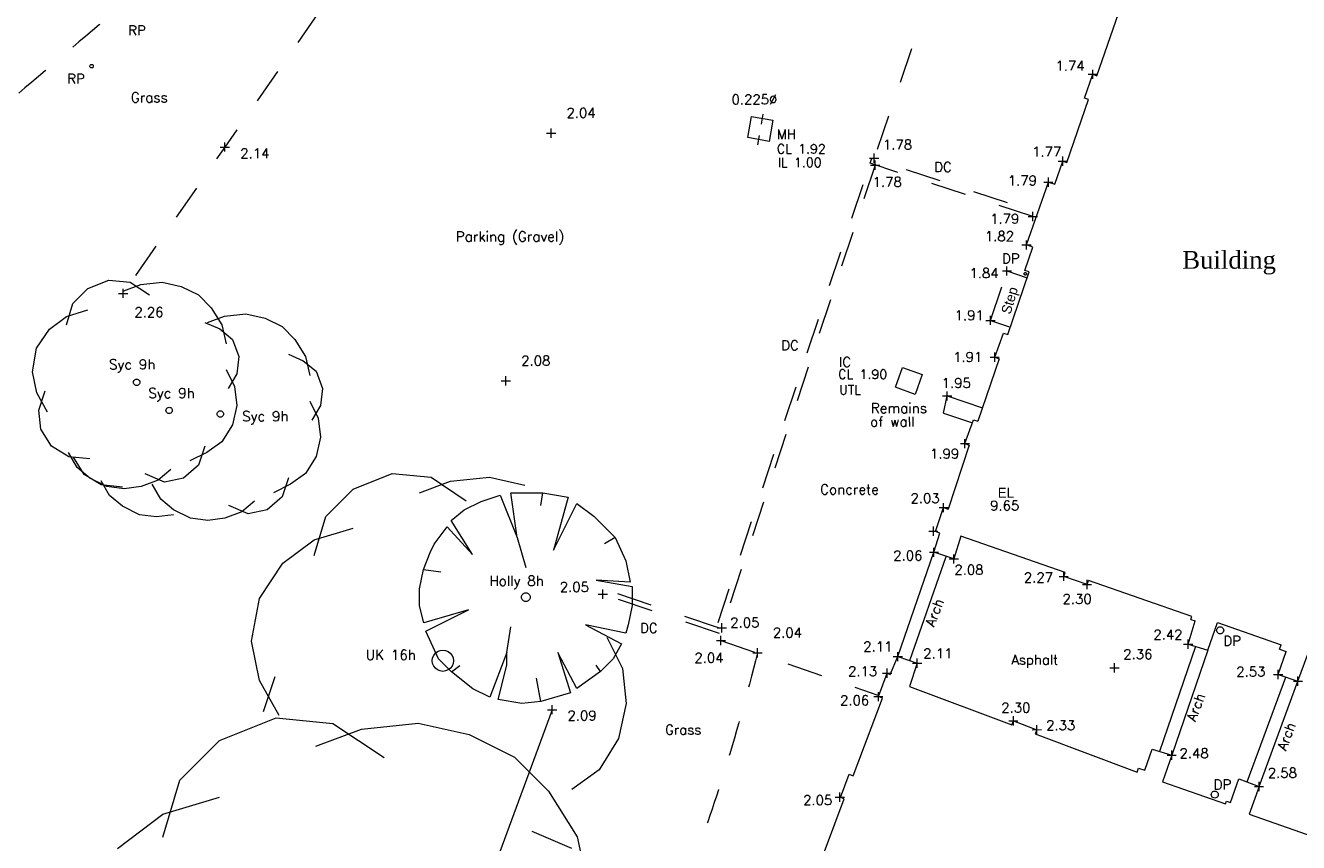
# Model space of a CAD drawing. Header units: metres. Extents: x 639013 to 639566, y 257273 to 257664.
# Tile 12 of 79: x 639166 to 639202, y 257415 to 257438. Entities that reach past the tile are written whole.
import ezdxf

# ---------------------------------------------------------------- set-up
doc = ezdxf.new("R2010")
doc.units = ezdxf.units.M
doc.linetypes.add('65208756-SWE-ZZ-XX-M-C-0002-FC06T002$0$03', pattern=[3, 1, -1, 1])
doc.linetypes.add('65208756-SWE-ZZ-XX-M-C-0002-FC06T002$0$18', pattern=[13.5, 5, -1.6, 0.3, -1.6, 5])
for name, color, linetype, lineweight in [('65208756-SWE-ZZ-XX-M-C-0002-FC06T002$0$0not0', 253, 'Continuous', 0), ('65208756-SWE-ZZ-XX-M-C-0002-FC06T002$0$SS_BUILDING', 253, 'Continuous', 0), ('65208756-SWE-ZZ-XX-M-C-0002-FC06T002$0$SS_COVERS', 253, 'Continuous', 0), ('65208756-SWE-ZZ-XX-M-C-0002-FC06T002$0$SS_DETAIL', 253, '65208756-SWE-ZZ-XX-M-C-0002-FC06T002$0$03', 0), ('65208756-SWE-ZZ-XX-M-C-0002-FC06T002$0$SS_FENCE', 253, '65208756-SWE-ZZ-XX-M-C-0002-FC06T002$0$18', 0), ('65208756-SWE-ZZ-XX-M-C-0002-FC06T002$0$SS_INTERNAL', 253, 'Continuous', 0), ('65208756-SWE-ZZ-XX-M-C-0002-FC06T002$0$SS_Pipe', 253, 'Continuous', 0), ('65208756-SWE-ZZ-XX-M-C-0002-FC06T002$0$SS_ROAD_KERBED', 253, 'Continuous', 0), ('65208756-SWE-ZZ-XX-M-C-0002-FC06T002$0$SS_ROAD_UNKERBED', 253, '65208756-SWE-ZZ-XX-M-C-0002-FC06T002$0$03', 0), ('65208756-SWE-ZZ-XX-M-C-0002-FC06T002$0$SS_TEXT_GEN', 253, 'Continuous', 0), ('65208756-SWE-ZZ-XX-M-C-0002-FC06T002$0$SS_TREE', 253, 'Continuous', 0), ('65208756-SWE-ZZ-XX-M-C-0002-FC06T002$0$SS_TXT_DRAIN', 253, 'Continuous', 0), ('65208756-SWE-ZZ-XX-M-C-0002-FC06T002$0$SS_TXT_FURN', 253, 'Continuous', 0), ('65208756-SWE-ZZ-XX-M-C-0002-FC06T002$0$SS_TXT_LEV_BLD', 253, 'Continuous', 0), ('65208756-SWE-ZZ-XX-M-C-0002-FC06T002$0$SS_TXT_LEV_GEN', 253, 'Continuous', 0), ('65208756-SWE-ZZ-XX-M-C-0002-FC06T002$0$SS_TXT_LEV_PNT', 253, 'Continuous', 0), ('65208756-SWE-ZZ-XX-M-C-0002-FC06T002$0$SS_TXT_TREE', 253, 'Continuous', 0), ('65208756-SWE-ZZ-XX-M-C-0002-FC06T002$0$SS_TXT_UTL_WATER', 253, 'Continuous', 0), ('65208756-SWE-ZZ-XX-M-C-0002-FC06T002$0$SS_WALL', 253, 'Continuous', 0)]:
    doc.layers.add(name, color=color, linetype=linetype, lineweight=lineweight)
doc.layers.add('Z-Xref', color=7, linetype='Continuous')
doc.styles.add('65208756-SWE-ZZ-XX-M-C-0002-FC06T002$0$ROMANS', font='ROMANS')
doc.styles.add('65208756-SWE-ZZ-XX-M-C-0002-FC06T002$0$STANDARD', font='txt')
doc.styles.add('65208756-SWE-ZZ-XX-M-C-0002-FC06T002$0$surv', font='romantic.ttf', dxfattribs={"height": 0.5})

# ---------------------------------------------------------------- blocks, each defined once
blk = doc.blocks.new('65208756-SWE-ZZ-XX-M-C-0002-FC06T002')
at = {"layer": '65208756-SWE-ZZ-XX-M-C-0002-FC06T002$0$0not0', "linetype": 'Continuous'}
for p, q in [((639167.719, 257436.76), (639167.721, 257436.773)), ((639167.721, 257436.747), (639167.719, 257436.76)), ((639167.721, 257436.773), (639167.726, 257436.785)), ((639167.726, 257436.735), (639167.721, 257436.747)), ((639167.726, 257436.785), (639167.734, 257436.795)), ((639167.734, 257436.725), (639167.726, 257436.735)), ((639167.734, 257436.795), (639167.744, 257436.803)), ((639167.744, 257436.717), (639167.734, 257436.725)), ((639167.744, 257436.803), (639167.756, 257436.808)), ((639167.756, 257436.712), (639167.744, 257436.717)), ((639167.756, 257436.808), (639167.769, 257436.81)), ((639167.769, 257436.71), (639167.756, 257436.712)), ((639167.769, 257436.81), (639167.782, 257436.808)), ((639167.782, 257436.712), (639167.769, 257436.71)), ((639167.782, 257436.808), (639167.794, 257436.803)), ((639167.794, 257436.717), (639167.782, 257436.712)), ((639167.794, 257436.803), (639167.804, 257436.795)), ((639167.804, 257436.725), (639167.794, 257436.717)), ((639167.804, 257436.795), (639167.812, 257436.785)), ((639167.812, 257436.735), (639167.804, 257436.725)), ((639167.812, 257436.785), (639167.817, 257436.773)), ((639167.817, 257436.747), (639167.812, 257436.735)), ((639167.817, 257436.773), (639167.819, 257436.76)), ((639167.819, 257436.76), (639167.817, 257436.747)), ((639195.998, 257436.4), (639195.997, 257436.66)), ((639195.868, 257436.53), (639196.128, 257436.53)), ((639180.594, 257434.873), (639180.854, 257434.873)), ((639180.594, 257434.873), (639180.854, 257434.873)), ((639180.724, 257434.743), (639180.724, 257435.003)), ((639180.724, 257434.743), (639180.724, 257435.003)), ((639171.398, 257434.481), (639171.658, 257434.481)), ((639171.529, 257434.351), (639171.528, 257434.611)), ((639189.703, 257434.166), (639189.963, 257434.166)), ((639189.833, 257434.036), (639189.833, 257434.296)), ((639195.151, 257433.953), (639195.15, 257434.213)), ((639189.727, 257433.968), (639189.987, 257433.968)), ((639189.858, 257433.838), (639189.857, 257434.098)), ((639195.021, 257434.083), (639195.281, 257434.083)), ((639194.612, 257433.491), (639194.872, 257433.491)), ((639194.742, 257433.361), (639194.742, 257433.621)), ((639194.175, 257432.521), (639194.435, 257432.521)), ((639194.305, 257432.391), (639194.305, 257432.651)), ((639193.995, 257431.72), (639194.255, 257431.72)), ((639194.125, 257431.59), (639194.125, 257431.85)), ((639193.445, 257430.986), (639193.705, 257430.987)), ((639193.575, 257430.857), (639193.575, 257431.117)), ((639194.057, 257430.907), (639194.058, 257430.916)), ((639194.058, 257430.897), (639194.057, 257430.907)), ((639194.058, 257430.916), (639194.062, 257430.925)), ((639194.062, 257430.889), (639194.058, 257430.897)), ((639194.062, 257430.925), (639194.067, 257430.933)), ((639194.067, 257430.881), (639194.062, 257430.889)), ((639194.067, 257430.933), (639194.075, 257430.938)), ((639194.075, 257430.938), (639194.084, 257430.942)), ((639194.084, 257430.942), (639194.093, 257430.944)), ((639194.093, 257430.944), (639194.102, 257430.942)), ((639194.102, 257430.942), (639194.111, 257430.938)), ((639194.111, 257430.938), (639194.119, 257430.933)), ((639194.119, 257430.933), (639194.124, 257430.925)), ((639194.124, 257430.889), (639194.119, 257430.881)), ((639194.124, 257430.925), (639194.128, 257430.917)), ((639194.128, 257430.898), (639194.124, 257430.889)), ((639194.128, 257430.917), (639194.13, 257430.907)), ((639194.13, 257430.907), (639194.128, 257430.898)), ((639167.659, 257430.489), (639168.259, 257430.729)), ((639168.259, 257430.729), (639168.859, 257430.67)), ((639168.679, 257430.43), (639169.159, 257430.61)), ((639168.859, 257430.67), (639169.399, 257430.31)), ((639169.159, 257430.61), (639169.759, 257430.67)), ((639169.759, 257430.67), (639170.299, 257430.551)), ((639170.299, 257430.551), (639170.779, 257430.311)), ((639194.075, 257430.876), (639194.067, 257430.881)), ((639194.084, 257430.872), (639194.075, 257430.876)), ((639194.093, 257430.87), (639194.084, 257430.872)), ((639194.103, 257430.872), (639194.093, 257430.87)), ((639194.111, 257430.876), (639194.103, 257430.872)), ((639194.119, 257430.881), (639194.111, 257430.876)), ((639167.239, 257430.069), (639167.659, 257430.489)), ((639168.528, 257430.355), (639168.788, 257430.355)), ((639168.658, 257430.225), (639168.657, 257430.485)), ((639170.779, 257430.311), (639171.14, 257429.951)), ((639167.06, 257429.468), (639167.239, 257430.069)), ((639167.06, 257429.708), (639167.66, 257429.889)), ((639171.14, 257429.951), (639171.44, 257429.472)), ((639166.58, 257429.348), (639167.06, 257429.708)), ((639170.96, 257429.531), (639171.38, 257429.352)), ((639171.44, 257429.472), (639171.56, 257428.932)), ((639192.981, 257429.594), (639193.241, 257429.594)), ((639193.111, 257429.464), (639193.111, 257429.724)), ((639166.22, 257428.808), (639166.58, 257429.348)), ((639171.38, 257429.352), (639171.74, 257429.052)), ((639166.101, 257428.148), (639166.22, 257428.808)), ((639171.74, 257429.052), (639171.921, 257428.572)), ((639171.921, 257428.572), (639171.861, 257428.092)), ((639193.099, 257428.558), (639193.359, 257428.558)), ((639193.229, 257428.428), (639193.229, 257428.688)), ((639166.221, 257427.548), (639166.101, 257428.148)), ((639171.561, 257428.212), (639171.801, 257427.732)), ((639171.861, 257428.092), (639171.621, 257427.672)), ((639168.951, 257427.85), (639168.955, 257427.873)), ((639168.955, 257427.826), (639168.951, 257427.85)), ((639168.955, 257427.873), (639168.964, 257427.895)), ((639168.964, 257427.805), (639168.955, 257427.826)), ((639168.964, 257427.895), (639168.978, 257427.913)), ((639168.978, 257427.787), (639168.964, 257427.805)), ((639168.978, 257427.913), (639168.996, 257427.927)), ((639168.996, 257427.772), (639168.978, 257427.787)), ((639168.996, 257427.927), (639169.018, 257427.936)), ((639169.018, 257427.763), (639168.996, 257427.772)), ((639169.018, 257427.936), (639169.041, 257427.94)), ((639169.041, 257427.76), (639169.018, 257427.763)), ((639169.041, 257427.94), (639169.064, 257427.936)), ((639169.064, 257427.763), (639169.041, 257427.76)), ((639169.064, 257427.936), (639169.086, 257427.927)), ((639169.086, 257427.772), (639169.064, 257427.763)), ((639169.086, 257427.927), (639169.104, 257427.913)), ((639169.104, 257427.787), (639169.086, 257427.772)), ((639169.104, 257427.913), (639169.118, 257427.895)), ((639169.118, 257427.805), (639169.104, 257427.787)), ((639169.118, 257427.895), (639169.127, 257427.873)), ((639169.127, 257427.827), (639169.118, 257427.805)), ((639169.127, 257427.873), (639169.131, 257427.85)), ((639169.131, 257427.85), (639169.127, 257427.827)), ((639171.801, 257427.732), (639171.861, 257427.192)), ((639179.319, 257427.887), (639179.579, 257427.887)), ((639179.319, 257427.887), (639179.579, 257427.887)), ((639179.449, 257427.757), (639179.448, 257428.017)), ((639179.449, 257427.757), (639179.448, 257428.017)), ((639166.522, 257427.008), (639166.221, 257427.548)), ((639166.282, 257427.068), (639166.461, 257427.608)), ((639191.759, 257427.464), (639192.019, 257427.464)), ((639191.889, 257427.334), (639191.889, 257427.594)), ((639166.342, 257426.528), (639166.282, 257427.068)), ((639169.865, 257427.056), (639169.869, 257427.079)), ((639169.869, 257427.033), (639169.865, 257427.056)), ((639169.869, 257427.079), (639169.878, 257427.101)), ((639169.878, 257427.011), (639169.869, 257427.033)), ((639169.878, 257427.101), (639169.892, 257427.119)), ((639169.892, 257426.993), (639169.878, 257427.011)), ((639169.892, 257427.119), (639169.91, 257427.133)), ((639169.91, 257426.979), (639169.892, 257426.993)), ((639169.91, 257427.133), (639169.931, 257427.142)), ((639169.932, 257426.97), (639169.91, 257426.979)), ((639169.931, 257427.142), (639169.955, 257427.146)), ((639169.955, 257426.966), (639169.932, 257426.97)), ((639169.955, 257427.146), (639169.978, 257427.142)), ((639169.978, 257426.97), (639169.955, 257426.966)), ((639169.978, 257427.142), (639170, 257427.134)), ((639170, 257426.979), (639169.978, 257426.97)), ((639170, 257427.134), (639170.018, 257427.119)), ((639170.018, 257426.993), (639170, 257426.979)), ((639170.018, 257427.119), (639170.032, 257427.101)), ((639170.032, 257427.011), (639170.018, 257426.993)), ((639170.032, 257427.101), (639170.041, 257427.08)), ((639170.041, 257427.033), (639170.032, 257427.011)), ((639170.041, 257427.08), (639170.045, 257427.056)), ((639170.045, 257427.056), (639170.041, 257427.033)), ((639171.31, 257426.956), (639171.313, 257426.98)), ((639171.313, 257426.933), (639171.31, 257426.956)), ((639171.313, 257426.98), (639171.322, 257427.001)), ((639171.322, 257427.001), (639171.337, 257427.019)), ((639171.337, 257427.019), (639171.354, 257427.034)), ((639171.354, 257427.034), (639171.376, 257427.043)), ((639171.376, 257427.043), (639171.399, 257427.046)), ((639171.399, 257427.046), (639171.423, 257427.043)), ((639171.423, 257427.043), (639171.444, 257427.034)), ((639171.444, 257427.034), (639171.463, 257427.019)), ((639171.463, 257427.019), (639171.477, 257427.001)), ((639171.477, 257427.001), (639171.486, 257426.98)), ((639171.486, 257426.98), (639171.49, 257426.956)), ((639171.49, 257426.956), (639171.486, 257426.933)), ((639171.861, 257427.192), (639171.742, 257426.652)), ((639171.322, 257426.911), (639171.313, 257426.933)), ((639171.337, 257426.893), (639171.322, 257426.911)), ((639171.355, 257426.879), (639171.337, 257426.893)), ((639171.376, 257426.87), (639171.355, 257426.879)), ((639171.4, 257426.866), (639171.376, 257426.87)), ((639171.423, 257426.87), (639171.4, 257426.866)), ((639171.445, 257426.879), (639171.423, 257426.87)), ((639171.742, 257426.652), (639171.442, 257426.172)), ((639171.463, 257426.893), (639171.445, 257426.879)), ((639171.477, 257426.911), (639171.463, 257426.893)), ((639171.486, 257426.933), (639171.477, 257426.911)), ((639166.642, 257426.048), (639166.342, 257426.528)), ((639192.391, 257425.99), (639192.391, 257426.25)), ((639167.123, 257425.748), (639166.642, 257426.048)), ((639167.363, 257425.449), (639167.122, 257425.868)), ((639171.022, 257425.871), (639170.543, 257425.631)), ((639170.962, 257426.051), (639170.783, 257425.511)), ((639171.442, 257426.172), (639171.022, 257425.871)), ((639192.261, 257426.12), (639192.521, 257426.12)), ((639167.723, 257425.689), (639167.123, 257425.748)), ((639170.783, 257425.511), (639170.363, 257425.151)), ((639167.723, 257425.149), (639167.363, 257425.449)), ((639168.203, 257424.909), (639167.723, 257425.149)), ((639169.823, 257425.03), (639169.283, 257425.27)), ((639170.003, 257425.391), (639169.643, 257425.09)), ((639170.363, 257425.151), (639169.823, 257425.03)), ((639168.683, 257424.85), (639168.203, 257424.909)), ((639169.163, 257424.91), (639168.683, 257424.85)), ((639169.643, 257425.09), (639169.163, 257424.91)), ((639178.27, 257424.251), (639178.749, 257424.492)), ((639178.749, 257424.492), (639179.289, 257424.672)), ((639179.289, 257424.672), (639179.77, 257423.472)), ((639179.589, 257424.732), (639180.489, 257424.733)), ((639179.77, 257423.472), (639179.589, 257424.732)), ((639180.43, 257424.373), (639180.489, 257424.733)), ((639180.489, 257424.733), (639181.209, 257424.613)), ((639181.209, 257424.613), (639180.79, 257423.113)), ((639180.79, 257423.113), (639181.449, 257424.434)), ((639181.449, 257424.434), (639181.93, 257424.074)), ((639191.79, 257424.186), (639191.79, 257424.446)), ((639177.91, 257423.951), (639178.27, 257424.251)), ((639181.93, 257424.074), (639182.11, 257423.894)), ((639191.66, 257424.316), (639191.92, 257424.316)), ((639177.43, 257423.291), (639177.79, 257423.771)), ((639177.79, 257423.771), (639178.511, 257422.992)), ((639178.511, 257422.992), (639177.91, 257423.951)), ((639182.11, 257423.894), (639182.53, 257423.474)), ((639191.501, 257423.52), (639191.501, 257423.78)), ((639179.77, 257423.472), (639180.011, 257422.633)), ((639182.53, 257423.474), (639182.23, 257423.294)), ((639182.53, 257423.474), (639182.831, 257422.815)), ((639191.371, 257423.65), (639191.631, 257423.65)), ((639177.131, 257422.571), (639177.31, 257423.051)), ((639177.31, 257423.051), (639177.43, 257423.291)), ((639191.387, 257423.057), (639191.647, 257423.057)), ((639191.517, 257422.927), (639191.517, 257423.187)), ((639192.077, 257422.739), (639192.077, 257422.999)), ((639182.831, 257422.815), (639182.951, 257422.215)), ((639191.947, 257422.869), (639192.207, 257422.869)), ((639177.011, 257422.03), (639177.131, 257422.571)), ((639177.131, 257422.571), (639177.611, 257422.511)), ((639195.045, 257422.379), (639195.305, 257422.379)), ((639195.175, 257422.249), (639195.175, 257422.509)), ((639195.833, 257422.017), (639195.832, 257422.277)), ((639177.012, 257421.55), (639177.011, 257422.03)), ((639179.979, 257421.913), (639180.011, 257421.918)), ((639180.011, 257421.918), (639180.044, 257421.913)), ((639182.951, 257422.215), (639181.991, 257422.274)), ((639181.991, 257422.274), (639183.011, 257422.095)), ((639182.182, 257421.744), (639182.182, 257422.004)), ((639183.011, 257422.095), (639183.012, 257421.555)), ((639195.702, 257422.147), (639195.962, 257422.147)), ((639179.886, 257421.793), (639179.891, 257421.825)), ((639179.891, 257421.76), (639179.886, 257421.793)), ((639179.891, 257421.825), (639179.904, 257421.855)), ((639179.904, 257421.73), (639179.891, 257421.76)), ((639179.904, 257421.855), (639179.924, 257421.88)), ((639179.924, 257421.705), (639179.904, 257421.73)), ((639179.924, 257421.88), (639179.949, 257421.9)), ((639179.949, 257421.685), (639179.924, 257421.705)), ((639179.949, 257421.9), (639179.979, 257421.913)), ((639179.979, 257421.673), (639179.949, 257421.685)), ((639180.011, 257421.668), (639179.979, 257421.673)), ((639180.044, 257421.673), (639180.011, 257421.668)), ((639180.044, 257421.913), (639180.074, 257421.9)), ((639180.074, 257421.685), (639180.044, 257421.673)), ((639180.074, 257421.9), (639180.099, 257421.88)), ((639180.099, 257421.705), (639180.074, 257421.685)), ((639180.099, 257421.88), (639180.119, 257421.855)), ((639180.119, 257421.73), (639180.099, 257421.705)), ((639180.119, 257421.855), (639180.131, 257421.825)), ((639180.131, 257421.76), (639180.119, 257421.73)), ((639180.131, 257421.825), (639180.136, 257421.793)), ((639180.136, 257421.793), (639180.131, 257421.76)), ((639182.052, 257421.874), (639182.312, 257421.874)), ((639177.132, 257421.071), (639177.012, 257421.55)), ((639178.392, 257421.431), (639177.132, 257421.071)), ((639177.192, 257420.831), (639178.392, 257421.431)), ((639183.012, 257421.555), (639182.892, 257421.015)), ((639179.472, 257420.232), (639179.592, 257420.952)), ((639182.832, 257420.775), (639181.692, 257421.014)), ((639181.692, 257421.014), (639182.712, 257420.475)), ((639182.892, 257421.015), (639182.832, 257420.775)), ((639185.409, 257420.926), (639185.669, 257420.927)), ((639185.539, 257420.797), (639185.539, 257421.057)), ((639199.486, 257420.858), (639199.49, 257420.884)), ((639199.49, 257420.832), (639199.486, 257420.858)), ((639199.49, 257420.884), (639199.5, 257420.908)), ((639199.5, 257420.908), (639199.516, 257420.928)), ((639199.516, 257420.928), (639199.536, 257420.944)), ((639199.536, 257420.944), (639199.56, 257420.954)), ((639199.56, 257420.954), (639199.586, 257420.958)), ((639199.586, 257420.958), (639199.612, 257420.954)), ((639199.612, 257420.954), (639199.636, 257420.945)), ((639199.636, 257420.945), (639199.656, 257420.929)), ((639199.656, 257420.929), (639199.672, 257420.909)), ((639199.672, 257420.909), (639199.682, 257420.885)), ((639199.682, 257420.885), (639199.686, 257420.859)), ((639199.686, 257420.859), (639199.682, 257420.833)), ((639177.553, 257420.051), (639177.192, 257420.831)), ((639185.383, 257420.571), (639185.643, 257420.571)), ((639185.513, 257420.441), (639185.512, 257420.701)), ((639198.684, 257420.338), (639198.684, 257420.598)), ((639199.5, 257420.808), (639199.49, 257420.832)), ((639199.516, 257420.788), (639199.5, 257420.808)), ((639199.536, 257420.772), (639199.516, 257420.788)), ((639199.56, 257420.762), (639199.536, 257420.772)), ((639199.586, 257420.758), (639199.56, 257420.762)), ((639199.612, 257420.762), (639199.586, 257420.758)), ((639199.636, 257420.773), (639199.612, 257420.762)), ((639199.656, 257420.789), (639199.636, 257420.773)), ((639199.672, 257420.809), (639199.656, 257420.789)), ((639199.682, 257420.833), (639199.672, 257420.809)), ((639177.384, 257420.08), (639177.414, 257420.152)), ((639177.414, 257420.152), (639177.462, 257420.212)), ((639177.462, 257420.212), (639177.522, 257420.26)), ((639177.522, 257420.26), (639177.594, 257420.29)), ((639177.594, 257420.29), (639177.672, 257420.302)), ((639177.672, 257420.302), (639177.75, 257420.29)), ((639177.75, 257420.29), (639177.822, 257420.26)), ((639177.822, 257420.26), (639177.882, 257420.212)), ((639177.882, 257420.212), (639177.93, 257420.152)), ((639177.93, 257420.152), (639177.96, 257420.08)), ((639179.472, 257420.232), (639178.993, 257418.972)), ((639179.473, 257419.872), (639179.472, 257420.232)), ((639181.453, 257419.214), (639180.912, 257420.233)), ((639180.912, 257420.233), (639181.273, 257419.094)), ((639182.712, 257420.475), (639182.473, 257420.054)), ((639186.412, 257420.222), (639186.672, 257420.222)), ((639186.542, 257420.092), (639186.542, 257420.352)), ((639190.499, 257419.986), (639190.499, 257420.246)), ((639198.554, 257420.468), (639198.814, 257420.468)), ((639177.372, 257420.002), (639177.384, 257420.08)), ((639177.384, 257419.924), (639177.372, 257420.002)), ((639177.415, 257419.852), (639177.384, 257419.924)), ((639177.463, 257419.792), (639177.415, 257419.852)), ((639177.523, 257419.744), (639177.463, 257419.792)), ((639177.913, 257419.691), (639177.553, 257420.051)), ((639177.883, 257419.792), (639177.823, 257419.744)), ((639177.931, 257419.852), (639177.883, 257419.792)), ((639177.913, 257419.691), (639178.153, 257419.871)), ((639177.96, 257419.924), (639177.931, 257419.852)), ((639177.96, 257420.08), (639177.972, 257420.002)), ((639177.972, 257420.002), (639177.96, 257419.924)), ((639179.233, 257418.912), (639179.473, 257419.872)), ((639182.113, 257419.694), (639181.993, 257419.874)), ((639182.473, 257420.054), (639182.113, 257419.694)), ((639190.199, 257419.518), (639190.199, 257419.778)), ((639190.369, 257420.116), (639190.629, 257420.116)), ((639190.914, 257419.935), (639191.174, 257419.935)), ((639191.044, 257419.805), (639191.044, 257420.065)), ((639196.479, 257419.799), (639196.739, 257419.8)), ((639196.609, 257419.669), (639196.609, 257419.929)), ((639177.595, 257419.714), (639177.523, 257419.744)), ((639177.673, 257419.702), (639177.595, 257419.714)), ((639177.751, 257419.714), (639177.673, 257419.702)), ((639177.823, 257419.744), (639177.751, 257419.714)), ((639178.513, 257419.212), (639177.913, 257419.691)), ((639180.433, 257418.853), (639180.313, 257419.513)), ((639182.113, 257419.694), (639181.453, 257419.214)), ((639190.069, 257419.648), (639190.329, 257419.648)), ((639201.092, 257419.613), (639201.352, 257419.613)), ((639201.222, 257419.483), (639201.222, 257419.743)), ((639201.649, 257419.426), (639201.909, 257419.426)), ((639201.779, 257419.296), (639201.779, 257419.556)), ((639178.993, 257418.972), (639178.513, 257419.212)), ((639181.273, 257419.094), (639180.433, 257418.853)), ((639189.95, 257418.858), (639189.95, 257419.118)), ((639179.894, 257418.793), (639179.233, 257418.912)), ((639180.433, 257418.853), (639179.894, 257418.793)), ((639180.752, 257418.49), (639180.752, 257418.75)), ((639189.82, 257418.988), (639190.08, 257418.988)), ((639171.374, 257417.754), (639172.973, 257418.395)), ((639172.973, 257418.395), (639174.574, 257418.236)), ((639180.622, 257418.62), (639180.882, 257418.621)), ((639193.755, 257418.174), (639193.755, 257418.434)), ((639174.094, 257417.595), (639175.374, 257418.076)), ((639174.574, 257418.236), (639176.014, 257417.277)), ((639175.374, 257418.076), (639176.974, 257418.238)), ((639176.974, 257418.238), (639178.414, 257417.919)), ((639193.625, 257418.303), (639193.885, 257418.304)), ((639194.286, 257418.057), (639194.546, 257418.058)), ((639194.416, 257417.927), (639194.416, 257418.187)), ((639170.255, 257416.633), (639171.374, 257417.754)), ((639178.414, 257417.919), (639179.694, 257417.279)), ((639179.694, 257417.279), (639180.655, 257416.32)), ((639198.089, 257417.337), (639198.349, 257417.337)), ((639198.219, 257417.207), (639198.219, 257417.467)), ((639169.776, 257415.032), (639170.255, 257416.633)), ((639200.682, 257416.327), (639200.682, 257416.587)), ((639180.655, 257416.32), (639181.456, 257415.041)), ((639188.864, 257416.023), (639188.863, 257416.283)), ((639199.333, 257416.228), (639199.337, 257416.254)), ((639199.337, 257416.202), (639199.333, 257416.228)), ((639199.337, 257416.254), (639199.347, 257416.278)), ((639199.347, 257416.178), (639199.337, 257416.202)), ((639199.347, 257416.278), (639199.363, 257416.298)), ((639199.363, 257416.158), (639199.347, 257416.178)), ((639199.363, 257416.298), (639199.383, 257416.314)), ((639199.383, 257416.314), (639199.407, 257416.324)), ((639199.407, 257416.324), (639199.433, 257416.328)), ((639199.433, 257416.328), (639199.459, 257416.324)), ((639199.459, 257416.324), (639199.483, 257416.314)), ((639199.483, 257416.314), (639199.503, 257416.298)), ((639199.503, 257416.298), (639199.519, 257416.278)), ((639199.519, 257416.178), (639199.503, 257416.158)), ((639199.519, 257416.278), (639199.529, 257416.254)), ((639199.529, 257416.202), (639199.519, 257416.178)), ((639199.529, 257416.254), (639199.533, 257416.228)), ((639199.533, 257416.228), (639199.529, 257416.202)), ((639200.552, 257416.457), (639200.812, 257416.457)), ((639169.775, 257415.672), (639171.375, 257416.154)), ((639188.733, 257416.153), (639188.993, 257416.153)), ((639199.383, 257416.142), (639199.363, 257416.158)), ((639199.407, 257416.132), (639199.383, 257416.142)), ((639199.433, 257416.128), (639199.407, 257416.132)), ((639199.459, 257416.132), (639199.433, 257416.128)), ((639199.483, 257416.142), (639199.459, 257416.132)), ((639199.503, 257416.158), (639199.483, 257416.142)), ((639168.496, 257414.711), (639169.775, 257415.672)), ((639180.176, 257415.2), (639181.296, 257414.721)), ((639181.456, 257415.041), (639181.777, 257413.601))]:
    blk.add_line(p, q, dxfattribs=at)
at = {"layer": '65208756-SWE-ZZ-XX-M-C-0002-FC06T002$0$SS_BUILDING'}
for p, q in [((639193.229, 257428.558), (639193.477, 257429.237)), ((639193.477, 257429.237), (639193.599, 257429.192)), ((639193.351, 257428.513), (639192.755, 257426.751)), ((639193.229, 257428.558), (639193.351, 257428.513)), ((639192.391, 257426.12), (639192.633, 257426.795)), ((639192.633, 257426.795), (639192.755, 257426.751)), ((639192.513, 257426.076), (639191.913, 257424.274)), ((639192.391, 257426.12), (639192.513, 257426.076)), ((639191.56, 257423.642), (639191.79, 257424.316)), ((639191.79, 257424.316), (639191.913, 257424.274)), ((639191.517, 257423.057), (639191.683, 257423.6)), ((639191.683, 257423.6), (639191.56, 257423.642)), ((639192.274, 257423.514), (639192.077, 257422.869)), ((639195.219, 257422.491), (639192.274, 257423.514)), ((639192.077, 257422.869), (639191.517, 257423.057)), ((639195.175, 257422.379), (639195.219, 257422.491)), ((639195.832, 257422.147), (639195.175, 257422.379)), ((639195.832, 257422.147), (639195.876, 257422.259)), ((639198.788, 257421.247), (639195.876, 257422.259)), ((639198.759, 257421.166), (639198.788, 257421.247)), ((639198.684, 257420.468), (639198.884, 257421.128)), ((639198.759, 257421.166), (639198.884, 257421.128)), ((639199.239, 257420.3), (639199.507, 257421.075)), ((639199.507, 257421.075), (639201.302, 257420.453)), ((639198.684, 257420.468), (639199.239, 257420.3)), ((639201.222, 257419.613), (639201.448, 257420.265)), ((639201.259, 257420.33), (639201.302, 257420.453)), ((639201.259, 257420.33), (639201.448, 257420.265)), ((639201.779, 257419.426), (639202.057, 257420.187)), ((639201.222, 257419.613), (639201.779, 257419.426))]:
    blk.add_line(p, q, dxfattribs=at)
at = {"layer": '65208756-SWE-ZZ-XX-M-C-0002-FC06T002$0$SS_BUILDING', "ltscale": 3}
for p, q in [((639190.499, 257420.116), (639191.517, 257423.057)), ((639190.841, 257420.003), (639191.858, 257422.942)), ((639198.894, 257420.404), (639197.875, 257417.445)), ((639199.239, 257420.3), (639198.219, 257417.337)), ((639200.345, 257416.584), (639201.438, 257419.54)), ((639200.682, 257416.457), (639201.779, 257419.426))]:
    blk.add_line(p, q, dxfattribs=at)
at = {"layer": '65208756-SWE-ZZ-XX-M-C-0002-FC06T002$0$SS_BUILDING', "flags": 128}
for points in [[(639193.6, 257429.195), (639194.198, 257430.959), (639194.075, 257431), (639194.305, 257431.657), (639194.125, 257431.72), (639194.742, 257433.491), (639194.921, 257433.429), (639195.151, 257434.083), (639195.264, 257434.044), (639195.873, 257435.816), (639195.76, 257435.855), (639195.998, 257436.53), (639196.111, 257436.49), (639196.722, 257438.24), (639196.609, 257438.28), (639196.859, 257438.954), (639196.966, 257438.927), (639197.913, 257442.678), (639197.807, 257442.705), (639197.977, 257443.37), (639198.637, 257443.161), (639198.599, 257443.058), (639205.819, 257440.547)], [(639190.062, 257418.946), (639189.95, 257418.988), (639190.199, 257419.646), (639190.284, 257419.613), (639190.499, 257420.116), (639191.044, 257419.935), (639190.823, 257419.271), (639193.713, 257418.191), (639193.755, 257418.304), (639194.416, 257418.057), (639194.374, 257417.945), (639197.244, 257416.861), (639197.288, 257416.976), (639197.458, 257416.917), (639197.667, 257417.511), (639198.219, 257417.337), (639197.957, 257416.592), (639199.734, 257415.967), (639199.76, 257416.043), (639199.873, 257416.003), (639200.109, 257416.673), (639200.682, 257416.457), (639200.406, 257415.674), (639202.199, 257415.042)], [(639188.167, 257413.923), (639188.99, 257416.105), (639188.878, 257416.148), (639189.124, 257416.8), (639189.236, 257416.758), (639190.062, 257418.946)]]:
    blk.add_lwpolyline(points, dxfattribs=at)
at = {"layer": '65208756-SWE-ZZ-XX-M-C-0002-FC06T002$0$SS_COVERS', "flags": 128}
for points in [[(639186.972, 257435.238), (639186.867, 257434.64), (639186.269, 257434.745), (639186.374, 257435.343), (639186.972, 257435.238)], [(639191.186, 257428.064), (639190.987, 257427.509), (639190.432, 257427.708), (639190.631, 257428.263), (639191.186, 257428.064)]]:
    blk.add_lwpolyline(points, dxfattribs=at)
at = {"layer": '65208756-SWE-ZZ-XX-M-C-0002-FC06T002$0$SS_DETAIL'}
for p, q in [((639193.111, 257429.594), (639193.575, 257430.987)), ((639193.575, 257430.987), (639194.142, 257430.794)), ((639193.111, 257429.594), (639193.671, 257429.404)), ((639185.513, 257420.571), (639189.932, 257419.032))]:
    blk.add_line(p, q, dxfattribs=at)
at = {"layer": '65208756-SWE-ZZ-XX-M-C-0002-FC06T002$0$SS_DETAIL', "flags": 128}
for points in [[(639193.392, 257444.842), (639191.254, 257438.313), (639189.833, 257434.166)], [(639177.549, 257443.194), (639174.465, 257438.698), (639171.528, 257434.481), (639168.658, 257430.355)], [(639194.305, 257432.521), (639189.715, 257434.022), (639189.762, 257434.164), (639194.352, 257432.663), (639194.305, 257432.521)], [(639189.857, 257433.968), (639185.539, 257420.927), (639185.396, 257420.974), (639189.715, 257434.015), (639189.857, 257433.968)], [(639185.469, 257420.769), (639182.182, 257421.874), (639182.229, 257422.016), (639185.517, 257420.911), (639185.469, 257420.769)]]:
    blk.add_lwpolyline(points, dxfattribs=at)
blk.add_lwpolyline([(639186.542, 257420.222, -0.015004), (639185.56, 257416.731, -0.017734), (639184.537, 257413.837, -0.000031), (639184.227, 257413.048, 0.000071), (639184.09, 257412.7, 0.000935), (639183.228, 257410.5, -0.000323), (639180.747, 257404.139, -0.033113), (639179.123, 257400.676, -0.017973), (639175.497, 257394.639)], format="xyb", dxfattribs=at)
at = {"layer": '65208756-SWE-ZZ-XX-M-C-0002-FC06T002$0$SS_FENCE'}
blk.add_line((639180.752, 257418.62), (639178.846, 257413.454), dxfattribs=at)
at = {"layer": '65208756-SWE-ZZ-XX-M-C-0002-FC06T002$0$SS_Pipe'}
for p, q in [((639186.653, 257435.128), (639186.706, 257435.404)), ((639186.59, 257434.803), (639186.542, 257434.542))]:
    blk.add_line(p, q, dxfattribs=at)
at = {"layer": '65208756-SWE-ZZ-XX-M-C-0002-FC06T002$0$SS_ROAD_KERBED', "flags": 128}
blk.add_lwpolyline([(639153.477, 257432.814, 0.000016), (639155.424, 257434.506, 0.001198)], format="xyb", dxfattribs=at)
at = {"layer": '65208756-SWE-ZZ-XX-M-C-0002-FC06T002$0$SS_ROAD_UNKERBED', "flags": 128}
blk.add_lwpolyline([(639175.274, 257444.805, -0.007328), (639170.896, 257440.53, -0.013173), (639168.365, 257438.253, -0.000347), (639165.32, 257435.659, -0.000343), (639162.236, 257433.039, -0.007462), (639159.6, 257430.87, -0.004217), (639154.846, 257427.141)], format="xyb", dxfattribs=at)
at = {"layer": '65208756-SWE-ZZ-XX-M-C-0002-FC06T002$0$SS_TREE'}
for p, q in [((639171.038, 257429.536), (639171.518, 257429.716)), ((639171.518, 257429.716), (639172.118, 257429.777)), ((639172.118, 257429.777), (639172.658, 257429.657)), ((639172.658, 257429.657), (639173.138, 257429.418)), ((639173.138, 257429.418), (639173.498, 257429.058)), ((639173.498, 257429.058), (639173.798, 257428.578)), ((639173.318, 257428.638), (639173.738, 257428.458)), ((639173.738, 257428.458), (639174.099, 257428.158)), ((639173.798, 257428.578), (639173.919, 257428.038)), ((639174.099, 257428.158), (639174.279, 257427.678)), ((639174.279, 257427.678), (639174.219, 257427.198)), ((639173.919, 257427.318), (639174.16, 257426.838)), ((639174.219, 257427.198), (639173.98, 257426.778)), ((639174.16, 257426.838), (639174.22, 257426.298)), ((639174.22, 257426.298), (639174.1, 257425.758)), ((639167.556, 257425.254), (639167.256, 257425.734)), ((639174.1, 257425.758), (639173.801, 257425.278)), ((639168.036, 257424.955), (639167.556, 257425.254)), ((639173.321, 257425.158), (639173.141, 257424.618)), ((639173.801, 257425.278), (639173.381, 257424.978)), ((639175.139, 257424.84), (639176.239, 257425.281)), ((639176.239, 257425.281), (639177.339, 257425.172)), ((639177.339, 257425.172), (639178.329, 257424.512)), ((639177.889, 257425.062), (639178.989, 257425.173)), ((639178.989, 257425.173), (639179.979, 257424.954)), ((639168.277, 257424.655), (639168.036, 257425.075)), ((639168.636, 257424.895), (639168.036, 257424.955)), ((639169.721, 257424.555), (639169.481, 257424.975)), ((639173.381, 257424.978), (639172.901, 257424.737)), ((639174.37, 257424.07), (639175.139, 257424.84)), ((639177.009, 257424.731), (639177.889, 257425.062)), ((639168.637, 257424.355), (639168.277, 257424.655)), ((639170.081, 257424.255), (639169.721, 257424.555)), ((639172.361, 257424.497), (639172.002, 257424.197)), ((639173.141, 257424.618), (639172.721, 257424.257)), ((639169.117, 257424.115), (639168.637, 257424.355)), ((639169.597, 257424.056), (639169.117, 257424.115)), ((639170.077, 257424.116), (639169.597, 257424.056)), ((639170.562, 257424.016), (639170.081, 257424.255)), ((639172.002, 257424.197), (639171.522, 257424.016)), ((639172.182, 257424.137), (639171.641, 257424.376)), ((639172.721, 257424.257), (639172.182, 257424.137)), ((639174.04, 257422.969), (639174.37, 257424.07)), ((639171.042, 257423.956), (639170.562, 257424.016)), ((639171.522, 257424.016), (639171.042, 257423.956)), ((639174.04, 257423.409), (639175.14, 257423.74)), ((639173.16, 257422.749), (639174.04, 257423.409)), ((639172.501, 257421.758), (639173.16, 257422.749)), ((639172.282, 257420.548), (639172.501, 257421.758)), ((639172.503, 257419.448), (639172.282, 257420.548)), ((639182.292, 257420.665), (639182.733, 257419.786)), ((639182.733, 257419.786), (639182.843, 257418.796)), ((639173.054, 257418.459), (639172.503, 257419.448)), ((639172.613, 257418.568), (639172.943, 257419.559)), ((639182.843, 257418.796), (639182.624, 257417.805)), ((639182.624, 257417.805), (639182.075, 257416.925)), ((639182.075, 257416.925), (639181.305, 257416.375))]:
    blk.add_line(p, q, dxfattribs=at)
at = {"layer": '65208756-SWE-ZZ-XX-M-C-0002-FC06T002$0$SS_WALL'}
for p, q in [((639191.785, 257426.979), (639191.889, 257427.464)), ((639191.889, 257427.464), (639192.882, 257427.128)), ((639191.785, 257426.979), (639192.6, 257426.703))]:
    blk.add_line(p, q, dxfattribs=at)
at = {"layer": '65208756-SWE-ZZ-XX-M-C-0002-FC06T002$0$SS_INTERNAL', "style": '65208756-SWE-ZZ-XX-M-C-0002-FC06T002$0$surv'}
blk.add_text('Building', height=0.5, rotation=0.0408, dxfattribs=at).set_placement((639198.516, 257431.05))
at = {"layer": '65208756-SWE-ZZ-XX-M-C-0002-FC06T002$0$SS_TEXT_GEN'}
for s, rotation, style, p in [('Grass', 0.0408, '65208756-SWE-ZZ-XX-M-C-0002-FC06T002$0$ROMANS', (639168.875, 257435.738)), ('Parking (Gravel)', 0.0408, '65208756-SWE-ZZ-XX-M-C-0002-FC06T002$0$ROMANS', (639178.036, 257431.817)), ('Step', 73.5012, '65208756-SWE-ZZ-XX-M-C-0002-FC06T002$0$STANDARD', (639193.673, 257429.748)), ('Remains', 0.0408, '65208756-SWE-ZZ-XX-M-C-0002-FC06T002$0$ROMANS', (639189.736, 257426.98)), ('of wall', 0.0408, '65208756-SWE-ZZ-XX-M-C-0002-FC06T002$0$ROMANS', (639189.719, 257426.599)), ('Concrete', 0.0408, '65208756-SWE-ZZ-XX-M-C-0002-FC06T002$0$ROMANS', (639188.307, 257424.689)), ('EL', 0.0408, '65208756-SWE-ZZ-XX-M-C-0002-FC06T002$0$STANDARD', (639193.316, 257424.596))]:
    blk.add_text(s, height=0.28, rotation=rotation, dxfattribs=dict(at, style=style)).set_placement(p)
at = {"layer": '65208756-SWE-ZZ-XX-M-C-0002-FC06T002$0$SS_TXT_DRAIN', "style": '65208756-SWE-ZZ-XX-M-C-0002-FC06T002$0$ROMANS'}
for s, height, p in [('0.225%%C', 0.274, (639185.81, 257435.685)), ('MH', 0.274, (639187.086, 257434.704)), ('CL 1.92', 0.26, (639187.087, 257434.297)), ('IL 1.00', 0.26, (639187.114, 257433.916)), ('IC', 0.274, (639188.84, 257428.283)), ('CL 1.90', 0.26, (639188.818, 257427.945)), ('UTL', 0.26, (639188.845, 257427.509))]:
    blk.add_text(s, height=height, rotation=0.0408, dxfattribs=at).set_placement(p)
at = {"layer": '65208756-SWE-ZZ-XX-M-C-0002-FC06T002$0$SS_TXT_FURN', "style": '65208756-SWE-ZZ-XX-M-C-0002-FC06T002$0$ROMANS'}
for p in [(639168.804, 257437.63), (639167.084, 257436.267)]:
    blk.add_text('RP', height=0.274, rotation=0.0408, dxfattribs=at).set_placement(p)
at = {"layer": '65208756-SWE-ZZ-XX-M-C-0002-FC06T002$0$SS_TXT_LEV_BLD', "style": '65208756-SWE-ZZ-XX-M-C-0002-FC06T002$0$ROMANS'}
for s, rotation, p in [('1.74', 0.0408, (639194.942, 257436.634)), ('1.77', 0.0408, (639194.285, 257434.215)), ('1.79', 0.0408, (639193.599, 257433.4)), ('1.82', 0.0408, (639192.952, 257431.831)), ('1.91', 0.0408, (639192.058, 257428.423)), ('1.99', 0.0408, (639191.406, 257425.7)), ('2.03', 0.0408, (639190.856, 257424.443)), ('2.06', 0.0408, (639190.37, 257422.828)), ('2.08', 0.0408, (639192.092, 257422.428)), ('2.27', 0.0408, (639194.052, 257422.21)), ('Arch', 69.745, (639191.522, 257420.941)), ('2.30', 0.0408, (639195.142, 257421.605)), ('2.42', 0.0408, (639197.702, 257420.598)), ('2.11', 0.0408, (639189.526, 257420.265)), ('2.11', 0.0408, (639191.217, 257420.069)), ('2.13', 0.0408, (639189.096, 257419.567)), ('2.53', 0.0408, (639200.04, 257419.557)), ('Arch', 69.745, (639198.889, 257418.274)), ('2.06', 0.0408, (639188.869, 257418.746)), ('2.30', 0.0408, (639193.416, 257418.541)), ('2.33', 0.0408, (639194.679, 257418.045)), ('Arch', 69.745, (639201.441, 257417.451)), ('2.48', 0.0408, (639198.44, 257417.257)), ('2.58', 0.0408, (639200.928, 257416.703)), ('2.05', 0.0408, (639187.829, 257415.936))]:
    blk.add_text(s, height=0.274, rotation=rotation, dxfattribs=at).set_placement(p)
at = {"layer": '65208756-SWE-ZZ-XX-M-C-0002-FC06T002$0$SS_TXT_LEV_GEN', "style": '65208756-SWE-ZZ-XX-M-C-0002-FC06T002$0$ROMANS'}
for s, p in [('1.78', (639190.079, 257434.412)), ('2.14', (639171.962, 257434.167)), ('DC', (639191.525, 257433.78)), ('1.78', (639189.789, 257433.36)), ('1.79', (639193.102, 257432.32)), ('DP', (639193.438, 257431.201)), ('1.84', (639192.518, 257430.789)), ('2.26', (639168.975, 257429.688)), ('1.91', (639192.099, 257429.6)), ('DC', (639187.214, 257428.756)), ('1.95', (639191.736, 257427.692)), ('9.65', (639193.101, 257424.237)), ('2.05', (639180.968, 257421.942)), ('2.05', (639185.776, 257420.939)), ('DC', (639183.234, 257420.786)), ('2.04', (639186.975, 257420.656)), ('2.04', (639184.762, 257419.946)), ('2.09', (639181.186, 257418.318)), ('Grass', (639183.939, 257417.921))]:
    blk.add_text(s, height=0.274, rotation=0.0408, dxfattribs=at).set_placement(p)
at = {"layer": '65208756-SWE-ZZ-XX-M-C-0002-FC06T002$0$SS_TXT_LEV_PNT', "style": '65208756-SWE-ZZ-XX-M-C-0002-FC06T002$0$ROMANS'}
for s, p in [('2.04', (639181.157, 257435.306)), ('2.04', (639181.157, 257435.306)), ('2.08', (639179.882, 257428.321)), ('2.08', (639179.882, 257428.321)), ('Asphalt', (639193.699, 257419.892)), ('2.36', (639196.855, 257420.046))]:
    blk.add_text(s, height=0.274, rotation=0.0408, dxfattribs=at).set_placement(p)
at = {"layer": '65208756-SWE-ZZ-XX-M-C-0002-FC06T002$0$SS_TXT_TREE', "style": '65208756-SWE-ZZ-XX-M-C-0002-FC06T002$0$ROMANS'}
for s, p in [('Syc 9h', (639168.26, 257428.214)), ('Syc 9h', (639169.37, 257427.403)), ('Syc 9h', (639172.014, 257426.753)), ('Holly 8h', (639178.983, 257422.111)), ('UK 16h', (639175.498, 257420.025))]:
    blk.add_text(s, height=0.28, rotation=0.0408, dxfattribs=at).set_placement(p)
at = {"layer": '65208756-SWE-ZZ-XX-M-C-0002-FC06T002$0$SS_TXT_UTL_WATER', "style": '65208756-SWE-ZZ-XX-M-C-0002-FC06T002$0$ROMANS'}
for p in [(639199.676, 257420.423), (639199.401, 257416.372)]:
    blk.add_text('DP', height=0.278, rotation=0.0408, dxfattribs=at).set_placement(p)

msp = doc.modelspace()

# ---------------------------------------------------------------- block references
at = {"layer": 'Z-Xref', "linetype": 'Continuous'}
msp.add_blockref('65208756-SWE-ZZ-XX-M-C-0002-FC06T002', (0, 0), dxfattribs=at)

doc.saveas('drawing.dxf')
